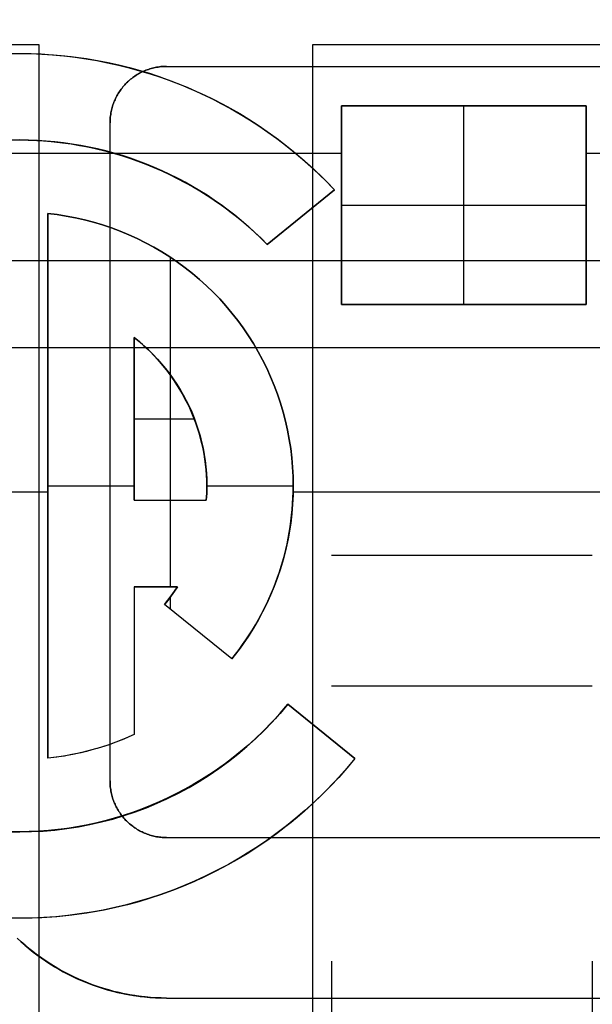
# Model space of a CAD drawing. Header units: millimetres. Extents: x -88 to 88, y -12 to 103.
# Tile 28 of 256: x -62.04 to -61.03, y 7.6 to 9.33. Entities that reach past the tile are written whole.
import ezdxf

# ---------------------------------------------------------------- set-up
doc = ezdxf.new("R2010")
doc.units = ezdxf.units.MM
doc.layers.add('Default', color=7, linetype='Continuous', true_color=0x000000)
doc.layers.add('TOP', color=7, linetype='Continuous', true_color=0xc80000)

msp = doc.modelspace()

# ---------------------------------------------------------------- linework, layer by layer
at = {"layer": 'Default', "color": 254, "true_color": 0xcad1ee, "extrusion": (1, 0, 0)}
for points in [[(11.6783, 0.2116), (5.1033, -2.9631)], [(5.1033, -2.9631), (11.6783, 0.2116)], [(4.7957, -2.7229), (11.5261, 0.5268)], [(4.7957, -2.7229), (11.5261, 0.5268)], [(11.5261, 0.5268), (4.7957, -2.7229)], [(5.6024, -2.9), (9.2902, -2.5124)], [(5.6024, -2.9), (9.2902, -2.5124)], [(5.6024, -2.9), (9.2902, -2.5124)], [(9.2751, 7.8762), (9.2751, 7.8)], [(9.183, -7.82), (9.183, -4.9)], [(9.183, -7.82), (9.183, -4.9)], [(9.1227, 7.8762), (9.1227, 7.8)], [(9.008, -7.82), (9.008, -4.9)], [(9.008, -7.82), (9.008, -4.9)], [(8.9868, 7.8), (8.9868, 7.8762)], [(8.833, -4.9), (8.833, -7.82)], [(8.833, -4.9), (8.833, -7.82)], [(8.6311, 7.8), (8.6311, 7.8762)], [(8.5131, 7.8), (8.5131, 7.8762)], [(8.5131, 7.8), (8.5131, 7.8762)], [(8.5131, 7.8762), (8.5131, 7.8)], [(8.5131, 7.8762), (8.5131, 7.8)], [(8.5131, 7.8762), (8.5131, 7.8)], [(8.4877, 7.8), (8.4877, 7.8762)], [(8.4877, 7.8762), (8.4877, 7.8)], [(8.3353, 7.8), (8.3353, 7.8762)], [(8.3353, 7.8), (8.3353, 7.8762)], [(8.2563, 7.8762), (8.2563, 7.8)], [(8.2083, 7.8762), (8.2083, 7.8)], [(8.2051, 7.8), (8.2051, 7.8762)], [(8.1284, 7.8), (8.1284, 7.8762)], [(8.1268, -1.5032), (8.1268, -1.1146)], [(8.1266, -1.5033), (8.1266, -1.1147)], [(8.0804, 7.8762), (8.0804, 7.8)]]:
    msp.add_lwpolyline(points, dxfattribs=at)
at = {"layer": 'Default', "color": 254, "true_color": 0xcad1ee}
for points in [[(-62.0035, 9.2902), (-62.5369, 9.2902)], [(-62.0035, 4.2102), (-62.0035, 9.2902)], [(-61.5209, 9.2902), (-61.5209, 4.2102)], [(-60.9875, 9.2902), (-61.5209, 9.2902)], [(-62.0639, 9.2747), (-62.0376, 9.2751)], [(-62.0639, 9.2747), (-62.0376, 9.2751)], [(-62.053, 9.275), (-62.0265, 9.275), (-61.9999, 9.2742), (-61.9734, 9.2724), (-61.947, 9.2697), (-61.9207, 9.2661), (-61.8945, 9.2616), (-61.8685, 9.2561), (-61.8427, 9.2498), (-61.8171, 9.2425), (-61.7918, 9.2344), (-61.7668, 9.2254), (-61.7422, 9.2155), (-61.7179, 9.2048), (-61.694, 9.1932), (-61.6705, 9.1808), (-61.6474, 9.1676), (-61.6248, 9.1536), (-61.6028, 9.1389), (-61.5812, 9.1233), (-61.5602, 9.107), (-61.5398, 9.09), (-61.52, 9.0723), (-61.5008, 9.054), (-61.4823, 9.0349)], [(-62.0376, 9.2751), (-62.0179, 9.2748), (-61.9983, 9.274), (-61.9788, 9.2726), (-61.9593, 9.2708), (-61.9399, 9.2685), (-61.9206, 9.2657), (-61.9015, 9.2625), (-61.8824, 9.2588), (-61.8634, 9.2546), (-61.8446, 9.2499), (-61.826, 9.2448), (-61.8075, 9.2392), (-61.7891, 9.2332), (-61.7709, 9.2268), (-61.7529, 9.2198), (-61.7351, 9.2125), (-61.7175, 9.2047), (-61.7001, 9.1965), (-61.683, 9.1878), (-61.6661, 9.1787), (-61.6495, 9.1691), (-61.6331, 9.1591), (-61.6169, 9.1487), (-61.601, 9.1378), (-61.5853, 9.1265), (-61.5699, 9.1147), (-61.5547, 9.1025), (-61.5397, 9.0899), (-61.525, 9.0768), (-61.5105, 9.0633), (-61.4963, 9.0493), (-61.4823, 9.0349)], [(-62.0376, 9.2751), (-62.0175, 9.2748), (-61.9976, 9.274), (-61.9778, 9.2727), (-61.9582, 9.2709), (-61.9388, 9.2687), (-61.9195, 9.266), (-61.9003, 9.2628), (-61.8813, 9.2591), (-61.8625, 9.2549), (-61.8438, 9.2503), (-61.8253, 9.2452), (-61.807, 9.2396), (-61.7888, 9.2336), (-61.7707, 9.227), (-61.7528, 9.22), (-61.7351, 9.2125), (-61.7175, 9.2045), (-61.7, 9.1961), (-61.6827, 9.1872), (-61.6655, 9.1779), (-61.6486, 9.1681), (-61.632, 9.158), (-61.6157, 9.1474), (-61.5997, 9.1365), (-61.5841, 9.1252), (-61.5687, 9.1135), (-61.5536, 9.1014), (-61.5388, 9.0889), (-61.5242, 9.076), (-61.51, 9.0627), (-61.496, 9.049), (-61.4823, 9.0349)], [(-61.0383, 9.183), (-61.4701, 9.183)], [(-61.4701, 9.183), (-61.4701, 8.833)], [(-61.4701, 8.833), (-61.4701, 9.183)], [(-61.4701, 9.183), (-61.0383, 9.183)], [(-61.4701, 9.183), (-61.4701, 8.833)], [(-61.4701, 9.183), (-61.0383, 9.183)], [(-61.2542, 8.833), (-61.2542, 9.183)], [(-61.0383, 8.833), (-61.0383, 9.183)], [(-61.0383, 9.183), (-61.0383, 8.833)], [(-61.0383, 9.183), (-61.0383, 8.833)], [(-62.0376, 9.1227), (-62.0587, 9.1224)], [(-62.0587, 9.1224), (-62.0376, 9.1227)], [(-62.0376, 9.1227), (-62.0527, 9.1225)], [(-62.0526, 9.1225), (-62.0376, 9.1227)], [(-62.038, 9.1227), (-62.0169, 9.1224), (-61.9957, 9.1213), (-61.9746, 9.1195), (-61.9536, 9.1169), (-61.9327, 9.1136), (-61.9119, 9.1096), (-61.8913, 9.1049), (-61.8708, 9.0995), (-61.8506, 9.0933), (-61.8305, 9.0865), (-61.8107, 9.0789), (-61.7912, 9.0707), (-61.772, 9.0618), (-61.7531, 9.0523), (-61.7346, 9.0421), (-61.7164, 9.0312), (-61.6986, 9.0198), (-61.6812, 9.0077), (-61.6643, 8.995), (-61.6477, 8.9818), (-61.6317, 8.9679), (-61.6162, 8.9536), (-61.6011, 8.9387)], [(-61.6011, 8.9387), (-61.6121, 8.9495), (-61.6232, 8.9601), (-61.6346, 8.9703), (-61.6462, 8.9803), (-61.658, 8.9899), (-61.6699, 8.9992), (-61.6821, 9.0082), (-61.6945, 9.0169), (-61.707, 9.0252), (-61.7198, 9.0332), (-61.7327, 9.0409), (-61.7458, 9.0483), (-61.7591, 9.0553), (-61.7725, 9.062), (-61.7861, 9.0684), (-61.7998, 9.0744), (-61.8137, 9.0801), (-61.8278, 9.0855), (-61.842, 9.0905), (-61.8563, 9.0951), (-61.8708, 9.0994), (-61.8854, 9.1033), (-61.9001, 9.1069), (-61.9149, 9.1102), (-61.9299, 9.113), (-61.945, 9.1155), (-61.9602, 9.1177), (-61.9755, 9.1194), (-61.9909, 9.1208), (-62.0064, 9.1218), (-62.0219, 9.1225), (-62.0376, 9.1227)], [(-62.0376, 9.1227), (-62.0165, 9.1224), (-61.9953, 9.1213), (-61.9743, 9.1194), (-61.9533, 9.1169), (-61.9324, 9.1136), (-61.9116, 9.1096), (-61.891, 9.1048), (-61.8706, 9.0994), (-61.8503, 9.0932), (-61.8303, 9.0864), (-61.8105, 9.0789), (-61.791, 9.0706), (-61.7719, 9.0618), (-61.753, 9.0522), (-61.7345, 9.042), (-61.7163, 9.0312), (-61.6985, 9.0197), (-61.6811, 9.0076), (-61.6642, 8.995), (-61.6477, 8.9817), (-61.6317, 8.9679), (-61.6161, 8.9536), (-61.6011, 8.9387)], [(-62.0376, 9.1227), (-62.0224, 9.1225), (-62.0072, 9.1219), (-61.9921, 9.121), (-61.9769, 9.1196), (-61.9618, 9.1178), (-61.9468, 9.1157), (-61.9318, 9.1132), (-61.9169, 9.1103), (-61.9021, 9.107), (-61.8873, 9.1034), (-61.8727, 9.0994), (-61.8581, 9.0951), (-61.8436, 9.0904), (-61.8293, 9.0854), (-61.8151, 9.08), (-61.801, 9.0742), (-61.7871, 9.0682), (-61.7733, 9.0618), (-61.7597, 9.055), (-61.7462, 9.0479), (-61.7329, 9.0405), (-61.7199, 9.0328), (-61.707, 9.0248), (-61.6943, 9.0164), (-61.6818, 9.0078), (-61.6695, 8.9988), (-61.6575, 8.9895), (-61.6457, 8.9799), (-61.6342, 8.97), (-61.6229, 8.9599), (-61.6119, 8.9494), (-61.6011, 8.9387)], [(-63.0703, 9.0997), (-61.4701, 9.0997)], [(-61.0383, 9.0997), (-59.4381, 9.0997)], [(-61.6011, 8.9387), (-61.4823, 9.0349)], [(-61.4823, 9.0349), (-61.6011, 8.9387)], [(-61.4823, 9.0349), (-61.6011, 8.9387)], [(-61.4701, 9.008), (-61.0383, 9.008)], [(-61.9881, 8.9932), (-61.9717, 8.9912), (-61.9555, 8.9887), (-61.9393, 8.9856), (-61.9232, 8.982), (-61.9073, 8.9778), (-61.8915, 8.9731), (-61.8759, 8.9678), (-61.8604, 8.962), (-61.8452, 8.9557), (-61.8302, 8.9489), (-61.8155, 8.9416), (-61.801, 8.9337), (-61.7868, 8.9254), (-61.7728, 8.9166), (-61.7592, 8.9073), (-61.7459, 8.8976), (-61.733, 8.8874), (-61.7204, 8.8768), (-61.7081, 8.8658), (-61.6963, 8.8543), (-61.6848, 8.8425), (-61.6738, 8.8302), (-61.6632, 8.8176), (-61.653, 8.8047), (-61.6433, 8.7914), (-61.634, 8.7778), (-61.6252, 8.7638), (-61.6169, 8.7496), (-61.6091, 8.7351), (-61.6018, 8.7204), (-61.5949, 8.7054), (-61.5886, 8.6901), (-61.5829, 8.6747), (-61.5776, 8.6591), (-61.5729, 8.6433), (-61.5687, 8.6274), (-61.5651, 8.6113), (-61.562, 8.5951), (-61.5595, 8.5788), (-61.5575, 8.5625), (-61.5561, 8.5461), (-61.5553, 8.5296), (-61.555, 8.5131)], [(-61.555, 8.5131), (-61.5553, 8.5296), (-61.5561, 8.5461), (-61.5575, 8.5625), (-61.5595, 8.5788), (-61.562, 8.5951), (-61.5651, 8.6113), (-61.5687, 8.6274), (-61.5729, 8.6433), (-61.5776, 8.6591), (-61.5829, 8.6747), (-61.5886, 8.6901), (-61.5949, 8.7054), (-61.6018, 8.7204), (-61.6091, 8.7351), (-61.6169, 8.7496), (-61.6252, 8.7638), (-61.634, 8.7778), (-61.6433, 8.7914), (-61.653, 8.8047), (-61.6632, 8.8176), (-61.6738, 8.8302), (-61.6848, 8.8425), (-61.6963, 8.8543), (-61.7081, 8.8658), (-61.7204, 8.8768), (-61.733, 8.8874), (-61.7459, 8.8976), (-61.7592, 8.9073), (-61.7728, 8.9166), (-61.7868, 8.9254), (-61.801, 8.9337), (-61.8155, 8.9416), (-61.8302, 8.9489), (-61.8452, 8.9557), (-61.8604, 8.962), (-61.8759, 8.9678), (-61.8915, 8.9731), (-61.9073, 8.9778), (-61.9232, 8.982), (-61.9393, 8.9856), (-61.9555, 8.9887), (-61.9717, 8.9912), (-61.9881, 8.9932)], [(-61.9881, 8.0331), (-61.9881, 8.9932)], [(-61.9881, 8.9932), (-61.9881, 8.0331)], [(-61.9881, 8.9932), (-61.9717, 8.9912), (-61.9555, 8.9887), (-61.9393, 8.9856), (-61.9232, 8.982), (-61.9073, 8.9778), (-61.8915, 8.9731), (-61.8759, 8.9678), (-61.8604, 8.962), (-61.8452, 8.9557), (-61.8302, 8.9489), (-61.8155, 8.9416), (-61.801, 8.9337), (-61.7868, 8.9254), (-61.7728, 8.9166), (-61.7592, 8.9073), (-61.7459, 8.8976), (-61.733, 8.8874), (-61.7204, 8.8768), (-61.7081, 8.8658), (-61.6963, 8.8543), (-61.6848, 8.8425), (-61.6738, 8.8302), (-61.6632, 8.8176), (-61.653, 8.8047), (-61.6433, 8.7914), (-61.634, 8.7778), (-61.6252, 8.7638), (-61.6169, 8.7496), (-61.6091, 8.7351), (-61.6018, 8.7204), (-61.5949, 8.7054), (-61.5886, 8.6901), (-61.5829, 8.6747), (-61.5776, 8.6591), (-61.5729, 8.6433), (-61.5687, 8.6274), (-61.5651, 8.6113), (-61.562, 8.5951), (-61.5595, 8.5788), (-61.5575, 8.5625), (-61.5561, 8.5461), (-61.5553, 8.5296), (-61.555, 8.5131)], [(-61.9881, 8.9932), (-61.9881, 8.0331)], [(-62.0947, 8.9103), (-52.4912, 8.9103)], [(-61.7716, 8.708), (-61.7716, 8.9157)], [(-61.4701, 8.833), (-61.0383, 8.833)], [(-61.0383, 8.833), (-61.4701, 8.833)], [(-61.0383, 8.833), (-61.4701, 8.833)], [(-61.8357, 8.7744), (-61.827, 8.7674), (-61.8185, 8.7602), (-61.8103, 8.7526), (-61.8023, 8.7448), (-61.7946, 8.7367), (-61.7872, 8.7284), (-61.7801, 8.7198), (-61.7732, 8.7109), (-61.7667, 8.7019), (-61.7605, 8.6926), (-61.7546, 8.6832), (-61.749, 8.6735), (-61.7437, 8.6636), (-61.7388, 8.6536), (-61.7342, 8.6434), (-61.73, 8.6331), (-61.7261, 8.6226), (-61.7226, 8.6121), (-61.7194, 8.6014), (-61.7166, 8.5905), (-61.7142, 8.5797), (-61.7121, 8.5687), (-61.7104, 8.5576), (-61.7091, 8.5466), (-61.7082, 8.5354), (-61.7076, 8.5243), (-61.7074, 8.5131)], [(-61.7074, 8.5131), (-61.7076, 8.5243), (-61.7082, 8.5354), (-61.7091, 8.5466), (-61.7104, 8.5576), (-61.7121, 8.5687), (-61.7142, 8.5797), (-61.7166, 8.5905), (-61.7194, 8.6014), (-61.7226, 8.6121), (-61.7261, 8.6226), (-61.73, 8.6331), (-61.7342, 8.6434), (-61.7388, 8.6536), (-61.7437, 8.6636), (-61.749, 8.6735), (-61.7546, 8.6832), (-61.7605, 8.6926), (-61.7667, 8.7019), (-61.7732, 8.7109), (-61.7801, 8.7198), (-61.7872, 8.7284), (-61.7946, 8.7367), (-61.8023, 8.7448), (-61.8103, 8.7526), (-61.8185, 8.7602), (-61.827, 8.7674), (-61.8357, 8.7744)], [(-61.8357, 8.7744), (-61.8357, 8.4877)], [(-61.7074, 8.5131), (-61.7076, 8.5225), (-61.708, 8.5319), (-61.7087, 8.5413), (-61.7097, 8.5507), (-61.7109, 8.56), (-61.7124, 8.5693), (-61.7142, 8.5785), (-61.7163, 8.5877), (-61.7186, 8.5968), (-61.7212, 8.6059), (-61.724, 8.6148), (-61.727, 8.6237), (-61.7304, 8.6326), (-61.7339, 8.6413), (-61.7377, 8.6499), (-61.7417, 8.6584), (-61.746, 8.6668), (-61.7505, 8.6751), (-61.7552, 8.6832), (-61.7602, 8.6912), (-61.7653, 8.6991), (-61.7707, 8.7068), (-61.7763, 8.7144), (-61.7821, 8.7218), (-61.7881, 8.729), (-61.7943, 8.7361), (-61.8007, 8.743), (-61.8074, 8.7497), (-61.8142, 8.7561), (-61.8211, 8.7624), (-61.8283, 8.7685), (-61.8357, 8.7744)], [(-61.8357, 8.4877), (-61.8357, 8.7744)], [(-61.7074, 8.5131), (-61.7076, 8.5225), (-61.708, 8.5319), (-61.7087, 8.5413), (-61.7097, 8.5507), (-61.7109, 8.56), (-61.7124, 8.5693), (-61.7142, 8.5785), (-61.7163, 8.5877), (-61.7186, 8.5968), (-61.7212, 8.6059), (-61.724, 8.6148), (-61.727, 8.6237), (-61.7304, 8.6326), (-61.7339, 8.6413), (-61.7377, 8.6499), (-61.7417, 8.6584), (-61.746, 8.6668), (-61.7505, 8.6751), (-61.7552, 8.6832), (-61.7602, 8.6912), (-61.7653, 8.6991), (-61.7707, 8.7068), (-61.7763, 8.7144), (-61.7821, 8.7218), (-61.7881, 8.729), (-61.7943, 8.7361), (-61.8007, 8.743), (-61.8074, 8.7497), (-61.8142, 8.7561), (-61.8211, 8.7624), (-61.8283, 8.7685), (-61.8357, 8.7744)], [(-61.8357, 8.7744), (-61.827, 8.7674), (-61.8185, 8.7602), (-61.8103, 8.7526), (-61.8023, 8.7448), (-61.7946, 8.7367), (-61.7872, 8.7284), (-61.7801, 8.7198), (-61.7732, 8.7109), (-61.7667, 8.7019), (-61.7605, 8.6926), (-61.7546, 8.6832), (-61.749, 8.6735), (-61.7437, 8.6636), (-61.7388, 8.6536), (-61.7342, 8.6434), (-61.73, 8.6331), (-61.7261, 8.6226), (-61.7226, 8.6121), (-61.7194, 8.6014), (-61.7166, 8.5905), (-61.7142, 8.5797), (-61.7121, 8.5687), (-61.7104, 8.5576), (-61.7091, 8.5466), (-61.7082, 8.5354), (-61.7076, 8.5243), (-61.7074, 8.5131)], [(-61.8357, 8.7744), (-61.8357, 8.4877)], [(-69.0012, 8.7568), (-52.4912, 8.7568)], [(-61.7716, 8.4877), (-61.7716, 8.708)], [(-61.8357, 8.6311), (-61.7298, 8.6311)], [(-62.1337, 8.5028), (-61.9881, 8.5028)], [(-61.9881, 8.5131), (-61.8357, 8.5131)], [(-61.7074, 8.5131), (-61.7075, 8.5068), (-61.7077, 8.5004), (-61.708, 8.4941), (-61.7084, 8.4877)], [(-61.7084, 8.4877), (-61.708, 8.4941), (-61.7077, 8.5004), (-61.7075, 8.5068), (-61.7074, 8.5131)], [(-61.7074, 8.5131), (-61.7075, 8.5047), (-61.7078, 8.4962), (-61.7084, 8.4877)], [(-61.7074, 8.5131), (-61.555, 8.5131)], [(-61.6634, 8.2083), (-61.6569, 8.2166), (-61.6505, 8.225), (-61.6443, 8.2335), (-61.6384, 8.2421), (-61.6326, 8.2508), (-61.627, 8.2596), (-61.6217, 8.2685), (-61.6165, 8.2775), (-61.6116, 8.2865), (-61.6068, 8.2956), (-61.6023, 8.3048), (-61.598, 8.3141), (-61.5938, 8.3235), (-61.5899, 8.3329), (-61.5862, 8.3424), (-61.5827, 8.352), (-61.5794, 8.3617), (-61.5763, 8.3714), (-61.5734, 8.3812), (-61.5707, 8.391), (-61.5683, 8.4009), (-61.566, 8.4109), (-61.564, 8.4209), (-61.5621, 8.4309), (-61.5605, 8.441), (-61.5591, 8.4512), (-61.5579, 8.4614), (-61.5569, 8.4717), (-61.5561, 8.482), (-61.5555, 8.4923), (-61.5552, 8.5027), (-61.555, 8.5131)], [(-61.555, 8.5131), (-61.5552, 8.5025), (-61.5555, 8.492), (-61.5561, 8.4815), (-61.5569, 8.4711), (-61.5579, 8.4607), (-61.5592, 8.4504), (-61.5606, 8.4401), (-61.5623, 8.4299), (-61.5642, 8.4198), (-61.5663, 8.4097), (-61.5686, 8.3997), (-61.5711, 8.3897), (-61.5738, 8.3799), (-61.5767, 8.3701), (-61.5798, 8.3604), (-61.5832, 8.3507), (-61.5867, 8.3412), (-61.5904, 8.3317), (-61.5944, 8.3223), (-61.5985, 8.313), (-61.6028, 8.3037), (-61.6074, 8.2946), (-61.6121, 8.2855), (-61.617, 8.2765), (-61.6222, 8.2677), (-61.6275, 8.2589), (-61.633, 8.2502), (-61.6387, 8.2416), (-61.6446, 8.2332), (-61.6507, 8.2248), (-61.657, 8.2165), (-61.6634, 8.2083)], [(-61.555, 8.5131), (-61.5553, 8.4966), (-61.5561, 8.4802), (-61.5575, 8.4637), (-61.5595, 8.4474), (-61.562, 8.4311), (-61.5651, 8.4148), (-61.5688, 8.3988), (-61.5729, 8.3828), (-61.5777, 8.367), (-61.5829, 8.3514), (-61.5887, 8.3359), (-61.595, 8.3207), (-61.6019, 8.3057), (-61.6092, 8.2909), (-61.6171, 8.2764), (-61.6254, 8.2622), (-61.6342, 8.2482), (-61.6435, 8.2346), (-61.6532, 8.2213), (-61.6634, 8.2083)], [(-61.5552, 8.5028), (-60.7656, 8.5028)], [(-61.8357, 8.4877), (-61.7084, 8.4877)], [(-61.8357, 8.4877), (-61.7084, 8.4877)], [(-61.8357, 8.4877), (-61.7084, 8.4877)], [(-61.7716, 8.3353), (-61.7716, 8.4877)], [(-61.4875, 8.3908), (-61.0275, 8.3908)], [(-61.7594, 8.3353), (-61.8357, 8.3353)], [(-61.8357, 8.3353), (-61.8357, 8.0748)], [(-61.8357, 8.3353), (-61.8357, 8.0748)], [(-61.7594, 8.3353), (-61.8357, 8.3353)], [(-61.8357, 8.3353), (-61.8357, 8.0748)], [(-61.8357, 8.3353), (-61.7594, 8.3353)], [(-61.7819, 8.3042), (-61.776, 8.3118), (-61.7702, 8.3195), (-61.7647, 8.3273), (-61.7594, 8.3353)], [(-61.7594, 8.3353), (-61.7647, 8.3273), (-61.7702, 8.3195), (-61.7759, 8.3118), (-61.7819, 8.3042)], [(-61.7594, 8.3353), (-61.7647, 8.3273), (-61.7702, 8.3195), (-61.7759, 8.3118), (-61.7819, 8.3042)], [(-61.7716, 8.2959), (-61.7716, 8.3176)], [(-61.6634, 8.2083), (-61.7819, 8.3042)], [(-61.6634, 8.2083), (-61.7819, 8.3042)], [(-61.6634, 8.2083), (-61.7819, 8.3042)], [(-61.4875, 8.1609), (-61.0275, 8.1609)], [(-61.5647, 8.1284), (-61.5784, 8.1122), (-61.5926, 8.0965), (-61.6073, 8.0813), (-61.6226, 8.0666), (-61.6383, 8.0525), (-61.6546, 8.0389), (-61.6713, 8.0259), (-61.6884, 8.0135), (-61.706, 8.0016), (-61.7239, 7.9904), (-61.7423, 7.9799), (-61.761, 7.9699), (-61.78, 7.9606), (-61.7993, 7.952), (-61.819, 7.9441), (-61.8388, 7.9368), (-61.859, 7.9303), (-61.8793, 7.9244), (-61.8999, 7.9193), (-61.9206, 7.9149), (-61.9414, 7.9112), (-61.9624, 7.9082), (-61.9834, 7.9059), (-62.0045, 7.9044), (-62.0257, 7.9036), (-62.0469, 7.9036)], [(-62.0376, 7.9035), (-62.0168, 7.9039), (-61.996, 7.9049), (-61.9753, 7.9067), (-61.9546, 7.9092), (-61.934, 7.9124), (-61.9136, 7.9163), (-61.8933, 7.9209), (-61.8731, 7.9261), (-61.8532, 7.9321), (-61.8335, 7.9387), (-61.814, 7.946), (-61.7948, 7.954), (-61.7758, 7.9626), (-61.7572, 7.9719), (-61.7388, 7.9818), (-61.7209, 7.9923), (-61.7033, 8.0034), (-61.6861, 8.0151), (-61.6693, 8.0274), (-61.6529, 8.0402), (-61.637, 8.0537), (-61.6215, 8.0676), (-61.6066, 8.0821), (-61.5921, 8.097), (-61.5782, 8.1125), (-61.5647, 8.1284)], [(-61.5647, 8.1284), (-61.5782, 8.1125), (-61.5921, 8.097), (-61.6066, 8.0821), (-61.6215, 8.0676), (-61.637, 8.0537), (-61.6529, 8.0402), (-61.6693, 8.0274), (-61.6861, 8.0151), (-61.7033, 8.0034), (-61.7209, 7.9923), (-61.7388, 7.9818), (-61.7572, 7.9719), (-61.7758, 7.9626), (-61.7948, 7.954), (-61.814, 7.946), (-61.8335, 7.9387), (-61.8532, 7.9321), (-61.8731, 7.9261), (-61.8933, 7.9209), (-61.9136, 7.9163), (-61.934, 7.9124), (-61.9546, 7.9092), (-61.9753, 7.9067), (-61.996, 7.9049), (-62.0168, 7.9039), (-62.0376, 7.9035)], [(-61.5647, 8.1284), (-61.5756, 8.1154), (-61.5868, 8.1028), (-61.5984, 8.0905), (-61.6104, 8.0786), (-61.6226, 8.0669), (-61.6352, 8.0557), (-61.6481, 8.0448), (-61.6613, 8.0342), (-61.6748, 8.024), (-61.6885, 8.0142), (-61.7026, 8.0048), (-61.7168, 7.9958), (-61.7313, 7.9871), (-61.7461, 7.9788), (-61.7611, 7.971), (-61.7762, 7.9635), (-61.7916, 7.9564), (-61.8071, 7.9498), (-61.8229, 7.9436), (-61.8387, 7.9378), (-61.8548, 7.9324), (-61.8709, 7.9275), (-61.8872, 7.923), (-61.9036, 7.919), (-61.9201, 7.9154), (-61.9367, 7.9123), (-61.9534, 7.9096), (-61.9702, 7.9075), (-61.987, 7.9057), (-62.0038, 7.9045), (-62.0207, 7.9038), (-62.0376, 7.9035)], [(-61.5647, 8.1284), (-61.4463, 8.0325)], [(-61.5647, 8.1284), (-61.4463, 8.0325)], [(-61.4463, 8.0325), (-61.5647, 8.1284)], [(-61.8357, 8.0748), (-61.8448, 8.0707), (-61.854, 8.0669), (-61.8632, 8.0632), (-61.8725, 8.0597), (-61.8819, 8.0564), (-61.8913, 8.0534), (-61.9007, 8.0505), (-61.9102, 8.0478), (-61.9197, 8.0452), (-61.9294, 8.0429), (-61.939, 8.0408), (-61.9487, 8.0389), (-61.9585, 8.0371), (-61.9683, 8.0356), (-61.9782, 8.0342), (-61.9881, 8.0331)], [(-61.8357, 8.0748), (-61.8448, 8.0707), (-61.854, 8.0669), (-61.8632, 8.0632), (-61.8725, 8.0597), (-61.8819, 8.0564), (-61.8913, 8.0534), (-61.9007, 8.0505), (-61.9102, 8.0478), (-61.9197, 8.0452), (-61.9294, 8.0429), (-61.939, 8.0408), (-61.9487, 8.0389), (-61.9585, 8.0371), (-61.9683, 8.0356), (-61.9782, 8.0342), (-61.9881, 8.0331)], [(-61.8357, 8.0748), (-61.8502, 8.0684), (-61.8649, 8.0625), (-61.8799, 8.057), (-61.8949, 8.0521), (-61.9102, 8.0477), (-61.9255, 8.0437), (-61.941, 8.0403), (-61.9566, 8.0374), (-61.9723, 8.035), (-61.9881, 8.0331)], [(-61.4463, 8.0325), (-61.4634, 8.0122), (-61.4812, 7.9925), (-61.4997, 7.9734), (-61.5189, 7.955), (-61.5386, 7.9372), (-61.559, 7.9202), (-61.58, 7.9039), (-61.6015, 7.8883), (-61.6235, 7.8734), (-61.6461, 7.8594), (-61.6691, 7.8462), (-61.6926, 7.8337), (-61.7165, 7.8221), (-61.7408, 7.8113), (-61.7654, 7.8014), (-61.7904, 7.7923), (-61.8157, 7.7842), (-61.8412, 7.7769), (-61.867, 7.7705), (-61.893, 7.765), (-61.9192, 7.7604), (-61.9455, 7.7567), (-61.9719, 7.754), (-61.9984, 7.7521), (-62.0249, 7.7512), (-62.0515, 7.7513)], [(-61.4463, 8.0325), (-61.4601, 8.0161), (-61.4743, 8.0002), (-61.4888, 7.9847), (-61.5037, 7.9697), (-61.519, 7.9552), (-61.5346, 7.9411), (-61.5505, 7.9274), (-61.5668, 7.9142), (-61.5835, 7.9015), (-61.6007, 7.8891), (-61.6182, 7.8772), (-61.6361, 7.8658), (-61.6542, 7.8549), (-61.6727, 7.8444), (-61.6913, 7.8345), (-61.7102, 7.8251), (-61.7292, 7.8162), (-61.7485, 7.8079), (-61.7679, 7.8002), (-61.7875, 7.793), (-61.8073, 7.7865), (-61.8273, 7.7804), (-61.8474, 7.775), (-61.8678, 7.7701), (-61.8884, 7.7657), (-61.9091, 7.7619), (-61.9301, 7.7587), (-61.9512, 7.7561), (-61.9725, 7.754), (-61.994, 7.7525), (-62.0157, 7.7515), (-62.0376, 7.7511)], [(-61.4463, 8.0325), (-61.4604, 8.0158), (-61.4749, 7.9995), (-61.4896, 7.9838), (-61.5047, 7.9686), (-61.52, 7.9538), (-61.5357, 7.9396), (-61.5518, 7.9259), (-61.5681, 7.9127), (-61.5847, 7.9), (-61.6017, 7.8878), (-61.619, 7.876), (-61.6366, 7.8648), (-61.6545, 7.8541), (-61.6728, 7.8439), (-61.6913, 7.8342), (-61.7102, 7.8251), (-61.7294, 7.8164), (-61.7489, 7.8081), (-61.7686, 7.8004), (-61.7886, 7.7932), (-61.8087, 7.7866), (-61.829, 7.7805), (-61.8494, 7.775), (-61.8698, 7.77), (-61.8903, 7.7657), (-61.911, 7.7619), (-61.9318, 7.7587), (-61.9527, 7.7561), (-61.9737, 7.754), (-61.9949, 7.7525), (-62.0162, 7.7515), (-62.0376, 7.7511)], [(-62.0587, 7.9039), (-62.0376, 7.9035)], [(-62.0376, 7.9035), (-62.0587, 7.9039)], [(-62.0529, 7.9037), (-62.0376, 7.9035)], [(-62.0376, 7.9035), (-62.0526, 7.9037)], [(-62.0376, 7.7511), (-62.0639, 7.7516)], [(-62.0376, 7.7511), (-62.0639, 7.7516)], [(-61.4875, 7.6756), (-61.4875, 6.8707)], [(-61.0275, 7.6756), (-61.0275, 6.8707)]]:
    msp.add_lwpolyline(points, dxfattribs=at)
at = {"layer": 'Default', "color": 254, "true_color": 0xcad1ee, "extrusion": (1, -3.97154e-20, -1.39271e-10)}
msp.add_lwpolyline([(9.183, -7.82), (9.183, -4.9)], dxfattribs=at)
at = {"layer": 'Default', "color": 254, "true_color": 0xcad1ee, "extrusion": (1, 4.03955e-17, 4.97678e-09)}
msp.add_lwpolyline([(9.0349, 7.8762), (9.0349, 7.8)], dxfattribs=at)
at = {"layer": 'Default', "color": 254, "true_color": 0xcad1ee, "extrusion": (0, 1, 0)}
msp.add_lwpolyline([(61.9881, 7.8), (61.9881, 7.8762)], dxfattribs=at)
at = {"layer": 'Default', "color": 254, "true_color": 0xcad1ee, "extrusion": (1, 3.15261e-16, -1.44483e-08)}
msp.add_lwpolyline([(8.9387, 7.8762), (8.9387, 7.8)], dxfattribs=at)
at = {"layer": 'Default', "color": 254, "true_color": 0xcad1ee, "extrusion": (1, -6.10532e-20, -1.39276e-10)}
msp.add_lwpolyline([(8.833, -4.9), (8.833, -7.82)], dxfattribs=at)
at = {"layer": 'Default', "color": 254, "true_color": 0xcad1ee, "extrusion": (8.59892e-17, 1, 8.93363e-09)}
msp.add_lwpolyline([(61.8357, 7.8), (61.8357, 7.8762)], dxfattribs=at)
at = {"layer": 'Default', "color": 254, "true_color": 0xcad1ee, "extrusion": (1, 1.75089e-15, -3.47681e-08)}
msp.add_lwpolyline([(8.4877, 7.8762), (8.4877, 7.8)], dxfattribs=at)
at = {"layer": 'Default', "color": 254, "true_color": 0xcad1ee, "extrusion": (7.804e-16, 1, -2.71043e-08)}
msp.add_lwpolyline([(61.8357, 7.8), (61.8357, 7.8762)], dxfattribs=at)
at = {"layer": 'Default', "color": 254, "true_color": 0xcad1ee, "extrusion": (1, -6.58358e-16, 2.22713e-08)}
msp.add_lwpolyline([(8.3042, 7.8762), (8.3042, 7.8)], dxfattribs=at)
at = {"layer": 'Default', "color": 254, "true_color": 0xcad1ee, "extrusion": (-1.58087e-17, 1, 3.20677e-09)}
msp.add_lwpolyline([(61.8357, 7.8), (61.8357, 7.8762)], dxfattribs=at)
at = {"layer": 'Default', "color": 254, "true_color": 0xcad1ee, "extrusion": (2.87942e-17, 1, -3.69557e-09)}
msp.add_lwpolyline([(61.9881, 7.8762), (61.9881, 7.8)], dxfattribs=at)
at = {"layer": 'Default', "color": 254, "true_color": 0xcad1ee, "extrusion": (-2.76641e-17, 1, 4.05382e-09)}
msp.add_lwpolyline([(61.4463, 7.8), (61.4463, 7.8762)], dxfattribs=at)
at = {"layer": 'TOP', "color": 254, "true_color": 0xcad1ee}
for points in [[(-61.7785, 9.2524), (-61.781, 9.2523), (-61.7836, 9.2522), (-61.7861, 9.2521), (-61.7887, 9.2519), (-61.7912, 9.2516), (-61.7936, 9.2512), (-61.7961, 9.2508), (-61.7986, 9.2504), (-61.801, 9.2498), (-61.8034, 9.2492), (-61.8058, 9.2486), (-61.8081, 9.2479), (-61.8104, 9.2471), (-61.8128, 9.2463), (-61.815, 9.2455), (-61.8173, 9.2445), (-61.8195, 9.2436), (-61.8217, 9.2426), (-61.8239, 9.2415), (-61.826, 9.2404), (-61.8281, 9.2392), (-61.8302, 9.2379), (-61.8322, 9.2367), (-61.8342, 9.2354), (-61.8362, 9.234), (-61.8381, 9.2326), (-61.84, 9.2311), (-61.8419, 9.2296), (-61.8437, 9.2281), (-61.8455, 9.2265), (-61.8473, 9.2249), (-61.849, 9.2232), (-61.8507, 9.2215), (-61.8523, 9.2197), (-61.8539, 9.2179), (-61.8554, 9.2161), (-61.8569, 9.2142), (-61.8584, 9.2123), (-61.8598, 9.2104), (-61.8612, 9.2084), (-61.8625, 9.2064), (-61.8638, 9.2044), (-61.865, 9.2023), (-61.8662, 9.2002), (-61.8673, 9.1981), (-61.8684, 9.1959), (-61.8694, 9.1937), (-61.8704, 9.1915), (-61.8713, 9.1892), (-61.8721, 9.1869), (-61.873, 9.1846), (-61.8737, 9.1823), (-61.8744, 9.18), (-61.8751, 9.1776), (-61.8756, 9.1752), (-61.8762, 9.1728), (-61.8766, 9.1703), (-61.8771, 9.1678), (-61.8774, 9.1653), (-61.8777, 9.1628), (-61.8779, 9.1603), (-61.8781, 9.1578), (-61.8782, 9.1552), (-61.8782, 9.1526)], [(-61.7785, 9.2524), (-60.195, 9.2524)], [(-61.8782, 7.9931), (-61.8782, 9.1526)], [(-61.8782, 7.9931), (-61.8782, 7.9905), (-61.8781, 7.988), (-61.8779, 7.9854), (-61.8777, 7.9829), (-61.8774, 7.9804), (-61.8771, 7.9779), (-61.8766, 7.9755), (-61.8762, 7.973), (-61.8756, 7.9706), (-61.8751, 7.9682), (-61.8744, 7.9658), (-61.8737, 7.9634), (-61.873, 7.9611), (-61.8721, 7.9588), (-61.8713, 7.9565), (-61.8704, 7.9543), (-61.8694, 7.9521), (-61.8684, 7.9499), (-61.8673, 7.9477), (-61.8662, 7.9456), (-61.865, 7.9435), (-61.8638, 7.9414), (-61.8625, 7.9393), (-61.8612, 7.9373), (-61.8598, 7.9354), (-61.8584, 7.9334), (-61.8569, 7.9315), (-61.8554, 7.9297), (-61.8539, 7.9278), (-61.8523, 7.926), (-61.8507, 7.9243), (-61.849, 7.9226), (-61.8473, 7.9209), (-61.8455, 7.9193), (-61.8437, 7.9177), (-61.8419, 7.9161), (-61.84, 7.9146), (-61.8381, 7.9132), (-61.8362, 7.9118), (-61.8342, 7.9104), (-61.8322, 7.9091), (-61.8302, 7.9078), (-61.8281, 7.9066), (-61.826, 7.9054), (-61.8239, 7.9043), (-61.8217, 7.9032), (-61.8195, 7.9022), (-61.8173, 7.9012), (-61.815, 7.9003), (-61.8128, 7.8994), (-61.8104, 7.8986), (-61.8081, 7.8979), (-61.8058, 7.8972), (-61.8034, 7.8965), (-61.801, 7.8959), (-61.7986, 7.8954), (-61.7961, 7.8949), (-61.7936, 7.8945), (-61.7912, 7.8942), (-61.7887, 7.8939), (-61.7861, 7.8937), (-61.7836, 7.8935), (-61.781, 7.8934), (-61.7785, 7.8934)], [(-61.7785, 7.8934), (-60.195, 7.8934)], [(-62.0422, 7.7164), (-62.0355, 7.7101), (-62.0286, 7.704), (-62.0216, 7.6981), (-62.0144, 7.6923), (-62.0071, 7.6867), (-61.9997, 7.6813), (-61.9921, 7.676), (-61.9844, 7.671), (-61.9766, 7.6661), (-61.9687, 7.6614), (-61.9606, 7.6569), (-61.9524, 7.6525), (-61.9441, 7.6484), (-61.9357, 7.6445), (-61.9272, 7.6407), (-61.9186, 7.6372), (-61.9098, 7.6339), (-61.901, 7.6307), (-61.8921, 7.6278), (-61.883, 7.6252), (-61.8739, 7.6227), (-61.8647, 7.6204), (-61.8554, 7.6184), (-61.8461, 7.6166), (-61.8366, 7.615), (-61.8271, 7.6137), (-61.8175, 7.6126), (-61.8078, 7.6117), (-61.7981, 7.6111), (-61.7883, 7.6107), (-61.7785, 7.6106)], [(-61.7785, 7.6106), (-60.195, 7.6106)]]:
    msp.add_lwpolyline(points, dxfattribs=at)
at = {"layer": 'TOP', "color": 254, "true_color": 0xcad1ee, "extrusion": (-1.23604e-07, 1, -3.87861e-09)}
for points in [[(60.195, 12.619), (61.7785, 12.5693)], [(61.7785, 12.521), (60.195, 12.5707)], [(61.7785, 12.511), (60.195, 12.5607)]]:
    msp.add_lwpolyline(points, dxfattribs=at)
at = {"layer": 'TOP', "color": 254, "true_color": 0xcad1ee, "extrusion": (1, 0, 0)}
for points in [[(9.2524, 12.5693), (9.2524, 12.8696)], [(9.2232, 12.566), (9.2232, 12.8664)], [(9.1526, 12.5626), (9.1526, 12.8629)], [(9.1526, 12.5626), (7.9931, 12.5214)], [(7.9931, 12.8217), (9.1526, 12.8629)], [(8.5729, 12.542), (8.5729, 12.8423)], [(7.9931, 12.5214), (7.9931, 12.8217)], [(7.9226, 12.5198), (7.9226, 12.8202)], [(7.8934, 12.521), (7.8934, 12.8214)]]:
    msp.add_lwpolyline(points, dxfattribs=at)
at = {"layer": 'TOP', "color": 254, "true_color": 0xcad1ee, "extrusion": (0, 1, 0)}
for points in [[(61.7785, 12.8696), (60.195, 12.9193)], [(60.195, 12.871), (61.7785, 12.8214)]]:
    msp.add_lwpolyline(points, dxfattribs=at)
at = {"layer": 'TOP', "color": 254, "true_color": 0xcad1ee, "extrusion": (-5.70304e-07, 1, -1.7893e-08)}
msp.add_lwpolyline([(61.8782, 12.8423), (60.0953, 12.8983)], dxfattribs=at)
at = {"layer": 'TOP', "color": 254, "true_color": 0xcad1ee, "extrusion": (1, 1.17064e-15, 2.40708e-08)}
msp.add_lwpolyline([(7.6106, 12.511), (7.6106, 12.8113)], dxfattribs=at)
at = {"layer": 'TOP', "color": 254, "true_color": 0xcad1ee, "extrusion": (-9.44999e-08, 1, -2.96489e-09)}
msp.add_lwpolyline([(60.195, 12.861), (61.7785, 12.8113)], dxfattribs=at)
at = {"layer": 'TOP', "color": 254, "true_color": 0xcad1ee}
for points in [[(-61.7785, 9.2524, 12.5693), (-61.781, 9.2523, 12.5692), (-61.7836, 9.2522, 12.5691), (-61.7861, 9.2521, 12.5691), (-61.7887, 9.2519, 12.569), (-61.7912, 9.2516, 12.5689), (-61.7936, 9.2512, 12.5688), (-61.7961, 9.2508, 12.5687), (-61.7986, 9.2504, 12.5686), (-61.801, 9.2498, 12.5685), (-61.8034, 9.2492, 12.5684), (-61.8058, 9.2486, 12.5683), (-61.8081, 9.2479, 12.5682), (-61.8105, 9.2471, 12.5681), (-61.8128, 9.2463, 12.568), (-61.815, 9.2455, 12.5679), (-61.8173, 9.2445, 12.5678), (-61.8195, 9.2436, 12.5677), (-61.8217, 9.2425, 12.5676), (-61.8239, 9.2415, 12.5675), (-61.826, 9.2403, 12.5674), (-61.8281, 9.2392, 12.5673), (-61.8302, 9.2379, 12.5671), (-61.8322, 9.2367, 12.567), (-61.8342, 9.2353, 12.5669), (-61.8362, 9.234, 12.5668), (-61.8381, 9.2326, 12.5667), (-61.84, 9.2311, 12.5666), (-61.8419, 9.2296, 12.5665), (-61.8437, 9.2281, 12.5664), (-61.8455, 9.2265, 12.5663), (-61.8473, 9.2248, 12.5661), (-61.849, 9.2232, 12.566), (-61.8507, 9.2215, 12.5659), (-61.8523, 9.2197, 12.5658), (-61.8539, 9.2179, 12.5657), (-61.8554, 9.2161, 12.5656), (-61.8569, 9.2142, 12.5655), (-61.8584, 9.2123, 12.5653), (-61.8598, 9.2104, 12.5652), (-61.8612, 9.2084, 12.5651), (-61.8625, 9.2064, 12.565), (-61.8638, 9.2044, 12.5649), (-61.865, 9.2023, 12.5648), (-61.8662, 9.2002, 12.5647), (-61.8673, 9.198, 12.5646), (-61.8684, 9.1959, 12.5644), (-61.8694, 9.1937, 12.5643), (-61.8704, 9.1915, 12.5642), (-61.8713, 9.1892, 12.5641), (-61.8721, 9.1869, 12.564), (-61.873, 9.1846, 12.5639), (-61.8737, 9.1823, 12.5638), (-61.8744, 9.1799, 12.5637), (-61.8751, 9.1776, 12.5636), (-61.8756, 9.1752, 12.5635), (-61.8762, 9.1727, 12.5634), (-61.8766, 9.1703, 12.5633), (-61.8771, 9.1678, 12.5632), (-61.8774, 9.1653, 12.5631), (-61.8777, 9.1628, 12.563), (-61.8779, 9.1603, 12.5629), (-61.8781, 9.1578, 12.5628), (-61.8782, 9.1552, 12.5627), (-61.8782, 9.1526, 12.5626)], [(-61.8782, 9.1526, 12.8629), (-61.8782, 9.1552, 12.863), (-61.8781, 9.1578, 12.8631), (-61.8779, 9.1603, 12.8632), (-61.8777, 9.1628, 12.8633), (-61.8774, 9.1653, 12.8634), (-61.8771, 9.1678, 12.8635), (-61.8766, 9.1703, 12.8636), (-61.8762, 9.1727, 12.8637), (-61.8756, 9.1752, 12.8638), (-61.8751, 9.1776, 12.8639), (-61.8744, 9.1799, 12.864), (-61.8737, 9.1823, 12.8641), (-61.873, 9.1846, 12.8642), (-61.8721, 9.1869, 12.8643), (-61.8713, 9.1892, 12.8645), (-61.8704, 9.1915, 12.8646), (-61.8694, 9.1937, 12.8647), (-61.8684, 9.1959, 12.8648), (-61.8673, 9.198, 12.8649), (-61.8662, 9.2002, 12.865), (-61.865, 9.2023, 12.8651), (-61.8638, 9.2044, 12.8652), (-61.8625, 9.2064, 12.8653), (-61.8612, 9.2084, 12.8655), (-61.8598, 9.2104, 12.8656), (-61.8584, 9.2123, 12.8657), (-61.8569, 9.2142, 12.8658), (-61.8554, 9.2161, 12.8659), (-61.8539, 9.2179, 12.866), (-61.8523, 9.2197, 12.8661), (-61.8507, 9.2215, 12.8663), (-61.849, 9.2232, 12.8664), (-61.8473, 9.2248, 12.8665), (-61.8455, 9.2265, 12.8666), (-61.8437, 9.2281, 12.8667), (-61.8419, 9.2296, 12.8668), (-61.84, 9.2311, 12.8669), (-61.8381, 9.2326, 12.867), (-61.8362, 9.234, 12.8672), (-61.8342, 9.2353, 12.8673), (-61.8322, 9.2367, 12.8674), (-61.8302, 9.2379, 12.8675), (-61.8281, 9.2392, 12.8676), (-61.826, 9.2403, 12.8677), (-61.8239, 9.2415, 12.8678), (-61.8217, 9.2425, 12.8679), (-61.8195, 9.2436, 12.868), (-61.8173, 9.2445, 12.8681), (-61.815, 9.2455, 12.8682), (-61.8128, 9.2463, 12.8683), (-61.8105, 9.2471, 12.8684), (-61.8081, 9.2479, 12.8685), (-61.8058, 9.2486, 12.8686), (-61.8034, 9.2492, 12.8687), (-61.801, 9.2498, 12.8688), (-61.7986, 9.2504, 12.8689), (-61.7961, 9.2508, 12.869), (-61.7936, 9.2512, 12.8691), (-61.7912, 9.2516, 12.8692), (-61.7887, 9.2519, 12.8693), (-61.7861, 9.2521, 12.8694), (-61.7836, 9.2522, 12.8695), (-61.781, 9.2523, 12.8696), (-61.7785, 9.2524, 12.8696)], [(-61.8782, 7.9931, 12.5214), (-61.8782, 7.9906, 12.5213), (-61.8781, 7.988, 12.5212), (-61.8779, 7.9855, 12.5211), (-61.8777, 7.9829, 12.521), (-61.8774, 7.9804, 12.521), (-61.8771, 7.9779, 12.5209), (-61.8766, 7.9755, 12.5208), (-61.8762, 7.973, 12.5207), (-61.8756, 7.9706, 12.5207), (-61.8751, 7.9682, 12.5206), (-61.8744, 7.9658, 12.5205), (-61.8737, 7.9635, 12.5205), (-61.873, 7.9611, 12.5204), (-61.8721, 7.9588, 12.5204), (-61.8713, 7.9566, 12.5203), (-61.8704, 7.9543, 12.5203), (-61.8694, 7.9521, 12.5202), (-61.8684, 7.9499, 12.5202), (-61.8673, 7.9477, 12.5201), (-61.8662, 7.9456, 12.5201), (-61.865, 7.9435, 12.5201), (-61.8638, 7.9414, 12.52), (-61.8625, 7.9394, 12.52), (-61.8612, 7.9374, 12.52), (-61.8598, 7.9354, 12.5199), (-61.8584, 7.9334, 12.5199), (-61.8569, 7.9315, 12.5199), (-61.8554, 7.9297, 12.5199), (-61.8539, 7.9278, 12.5198), (-61.8523, 7.9261, 12.5198), (-61.8507, 7.9243, 12.5198), (-61.849, 7.9226, 12.5198), (-61.8473, 7.9209, 12.5198), (-61.8455, 7.9193, 12.5198), (-61.8437, 7.9177, 12.5198), (-61.8419, 7.9162, 12.5198), (-61.84, 7.9147, 12.5198), (-61.8381, 7.9132, 12.5198), (-61.8362, 7.9118, 12.5198), (-61.8342, 7.9104, 12.5199), (-61.8322, 7.9091, 12.5199), (-61.8302, 7.9078, 12.5199), (-61.8281, 7.9066, 12.5199), (-61.826, 7.9054, 12.5199), (-61.8239, 7.9043, 12.52), (-61.8217, 7.9032, 12.52), (-61.8195, 7.9022, 12.52), (-61.8173, 7.9012, 12.5201), (-61.815, 7.9003, 12.5201), (-61.8128, 7.8994, 12.5201), (-61.8105, 7.8986, 12.5202), (-61.8081, 7.8979, 12.5202), (-61.8058, 7.8972, 12.5203), (-61.8034, 7.8965, 12.5203), (-61.801, 7.8959, 12.5204), (-61.7986, 7.8954, 12.5205), (-61.7961, 7.8949, 12.5205), (-61.7936, 7.8945, 12.5206), (-61.7912, 7.8942, 12.5206), (-61.7887, 7.8939, 12.5207), (-61.7861, 7.8937, 12.5208), (-61.7836, 7.8935, 12.5209), (-61.781, 7.8934, 12.5209), (-61.7785, 7.8934, 12.521)], [(-61.7785, 7.8934, 12.8214), (-61.781, 7.8934, 12.8213), (-61.7836, 7.8935, 12.8212), (-61.7861, 7.8937, 12.8211), (-61.7887, 7.8939, 12.8211), (-61.7912, 7.8942, 12.821), (-61.7936, 7.8945, 12.8209), (-61.7961, 7.8949, 12.8209), (-61.7986, 7.8954, 12.8208), (-61.801, 7.8959, 12.8207), (-61.8034, 7.8965, 12.8207), (-61.8058, 7.8972, 12.8206), (-61.8081, 7.8979, 12.8206), (-61.8105, 7.8986, 12.8205), (-61.8128, 7.8994, 12.8205), (-61.815, 7.9003, 12.8204), (-61.8173, 7.9012, 12.8204), (-61.8195, 7.9022, 12.8204), (-61.8217, 7.9032, 12.8203), (-61.8239, 7.9043, 12.8203), (-61.826, 7.9054, 12.8203), (-61.8281, 7.9066, 12.8203), (-61.8302, 7.9078, 12.8202), (-61.8322, 7.9091, 12.8202), (-61.8342, 7.9104, 12.8202), (-61.8362, 7.9118, 12.8202), (-61.8381, 7.9132, 12.8202), (-61.84, 7.9147, 12.8202), (-61.8419, 7.9162, 12.8202), (-61.8437, 7.9177, 12.8202), (-61.8455, 7.9193, 12.8202), (-61.8473, 7.9209, 12.8202), (-61.849, 7.9226, 12.8202), (-61.8507, 7.9243, 12.8202), (-61.8523, 7.9261, 12.8202), (-61.8539, 7.9278, 12.8202), (-61.8554, 7.9297, 12.8202), (-61.8569, 7.9315, 12.8202), (-61.8584, 7.9334, 12.8202), (-61.8598, 7.9354, 12.8203), (-61.8612, 7.9374, 12.8203), (-61.8625, 7.9394, 12.8203), (-61.8638, 7.9414, 12.8204), (-61.865, 7.9435, 12.8204), (-61.8662, 7.9456, 12.8204), (-61.8673, 7.9477, 12.8205), (-61.8684, 7.9499, 12.8205), (-61.8694, 7.9521, 12.8206), (-61.8704, 7.9543, 12.8206), (-61.8713, 7.9566, 12.8207), (-61.8721, 7.9588, 12.8207), (-61.873, 7.9611, 12.8208), (-61.8737, 7.9635, 12.8208), (-61.8744, 7.9658, 12.8209), (-61.8751, 7.9682, 12.8209), (-61.8756, 7.9706, 12.821), (-61.8762, 7.973, 12.8211), (-61.8766, 7.9755, 12.8212), (-61.8771, 7.9779, 12.8212), (-61.8774, 7.9804, 12.8213), (-61.8777, 7.9829, 12.8214), (-61.8779, 7.9855, 12.8215), (-61.8781, 7.988, 12.8216), (-61.8782, 7.9906, 12.8216), (-61.8782, 7.9931, 12.8217)], [(-62.0423, 7.7164, 12.5063), (-62.0356, 7.7102, 12.5063), (-62.0287, 7.7041, 12.5063), (-62.0217, 7.6982, 12.5063), (-62.0145, 7.6924, 12.5064), (-62.0073, 7.6868, 12.5064), (-61.9998, 7.6814, 12.5064), (-61.9923, 7.6761, 12.5065), (-61.9846, 7.671, 12.5066), (-61.9768, 7.6661, 12.5066), (-61.9688, 7.6614, 12.5067), (-61.9608, 7.6569, 12.5068), (-61.9526, 7.6526, 12.5069), (-61.9443, 7.6485, 12.507), (-61.9359, 7.6445, 12.5072), (-61.9274, 7.6408, 12.5073), (-61.9187, 7.6372, 12.5075), (-61.91, 7.6339, 12.5076), (-61.9012, 7.6308, 12.5078), (-61.8922, 7.6279, 12.508), (-61.8832, 7.6252, 12.5082), (-61.8741, 7.6227, 12.5084), (-61.8649, 7.6204, 12.5086), (-61.8556, 7.6184, 12.5088), (-61.8462, 7.6166, 12.509), (-61.8367, 7.615, 12.5093), (-61.8272, 7.6137, 12.5095), (-61.8176, 7.6126, 12.5098), (-61.8079, 7.6117, 12.5101), (-61.7982, 7.6111, 12.5104), (-61.7883, 7.6107, 12.5107), (-61.7785, 7.6106, 12.511)], [(-61.7785, 7.6106, 12.8113), (-61.7883, 7.6107, 12.811), (-61.7982, 7.6111, 12.8107), (-61.8079, 7.6117, 12.8104), (-61.8176, 7.6126, 12.8101), (-61.8272, 7.6137, 12.8099), (-61.8367, 7.615, 12.8096), (-61.8462, 7.6166, 12.8094), (-61.8556, 7.6184, 12.8091), (-61.8649, 7.6204, 12.8089), (-61.8741, 7.6227, 12.8087), (-61.8832, 7.6252, 12.8085), (-61.8922, 7.6279, 12.8083), (-61.9011, 7.6308, 12.8081), (-61.91, 7.6339, 12.808), (-61.9187, 7.6372, 12.8078), (-61.9273, 7.6408, 12.8076), (-61.9358, 7.6445, 12.8075), (-61.9442, 7.6484, 12.8074), (-61.9525, 7.6526, 12.8073), (-61.9607, 7.6569, 12.8072), (-61.9688, 7.6614, 12.8071), (-61.9767, 7.6661, 12.807), (-61.9845, 7.671, 12.8069), (-61.9922, 7.6761, 12.8068), (-61.9998, 7.6813, 12.8068), (-62.0072, 7.6868, 12.8067), (-62.0145, 7.6924, 12.8067), (-62.0216, 7.6981, 12.8067), (-62.0286, 7.704, 12.8067), (-62.0355, 7.7101, 12.8067), (-62.0422, 7.7164, 12.8067)], [(-61.7785, 7.6106, 12.8113), (-61.7879, 7.6107, 12.811), (-61.7973, 7.6111, 12.8107), (-61.8066, 7.6117, 12.8105), (-61.816, 7.6125, 12.8102), (-61.8253, 7.6136, 12.8099), (-61.8346, 7.6149, 12.8097), (-61.8439, 7.6164, 12.8094), (-61.8531, 7.6182, 12.8092), (-61.8622, 7.6201, 12.809), (-61.8713, 7.6223, 12.8088), (-61.8804, 7.6248, 12.8086), (-61.8894, 7.6274, 12.8084), (-61.8983, 7.6303, 12.8082), (-61.9072, 7.6333, 12.808), (-61.916, 7.6366, 12.8079), (-61.9247, 7.6401, 12.8077), (-61.9333, 7.6438, 12.8076), (-61.9418, 7.6477, 12.8074), (-61.9502, 7.6518, 12.8073), (-61.9586, 7.6561, 12.8072), (-61.9668, 7.6606, 12.8071), (-61.9749, 7.6654, 12.807), (-61.9829, 7.6703, 12.8069), (-61.9907, 7.6754, 12.8069), (-61.9985, 7.6806, 12.8068), (-62.0061, 7.6861, 12.8068), (-62.0136, 7.6918, 12.8067), (-62.0209, 7.6976, 12.8067), (-62.0281, 7.7036, 12.8067), (-62.0352, 7.7099, 12.8067), (-62.0421, 7.7162, 12.8067)], [(-62.042, 7.7162, 12.5063), (-62.0351, 7.7098, 12.5063), (-62.0281, 7.7036, 12.5063), (-62.0209, 7.6976, 12.5063), (-62.0136, 7.6917, 12.5064), (-62.0061, 7.6861, 12.5064), (-61.9985, 7.6806, 12.5065), (-61.9907, 7.6753, 12.5065), (-61.9829, 7.6702, 12.5066), (-61.9749, 7.6653, 12.5067), (-61.9668, 7.6606, 12.5068), (-61.9585, 7.6561, 12.5069), (-61.9502, 7.6518, 12.507), (-61.9418, 7.6477, 12.5071), (-61.9333, 7.6438, 12.5072), (-61.9247, 7.6401, 12.5074), (-61.916, 7.6366, 12.5075), (-61.9072, 7.6333, 12.5077), (-61.8983, 7.6302, 12.5079), (-61.8894, 7.6274, 12.508), (-61.8804, 7.6248, 12.5082), (-61.8714, 7.6223, 12.5084), (-61.8623, 7.6201, 12.5087), (-61.8531, 7.6182, 12.5089), (-61.8439, 7.6164, 12.5091), (-61.8346, 7.6149, 12.5093), (-61.8253, 7.6136, 12.5096), (-61.816, 7.6125, 12.5099), (-61.8066, 7.6117, 12.5101), (-61.7973, 7.6111, 12.5104), (-61.7879, 7.6107, 12.5107), (-61.7785, 7.6106, 12.511)]]:
    msp.add_polyline3d(points, dxfattribs=at)

doc.saveas('drawing.dxf')
